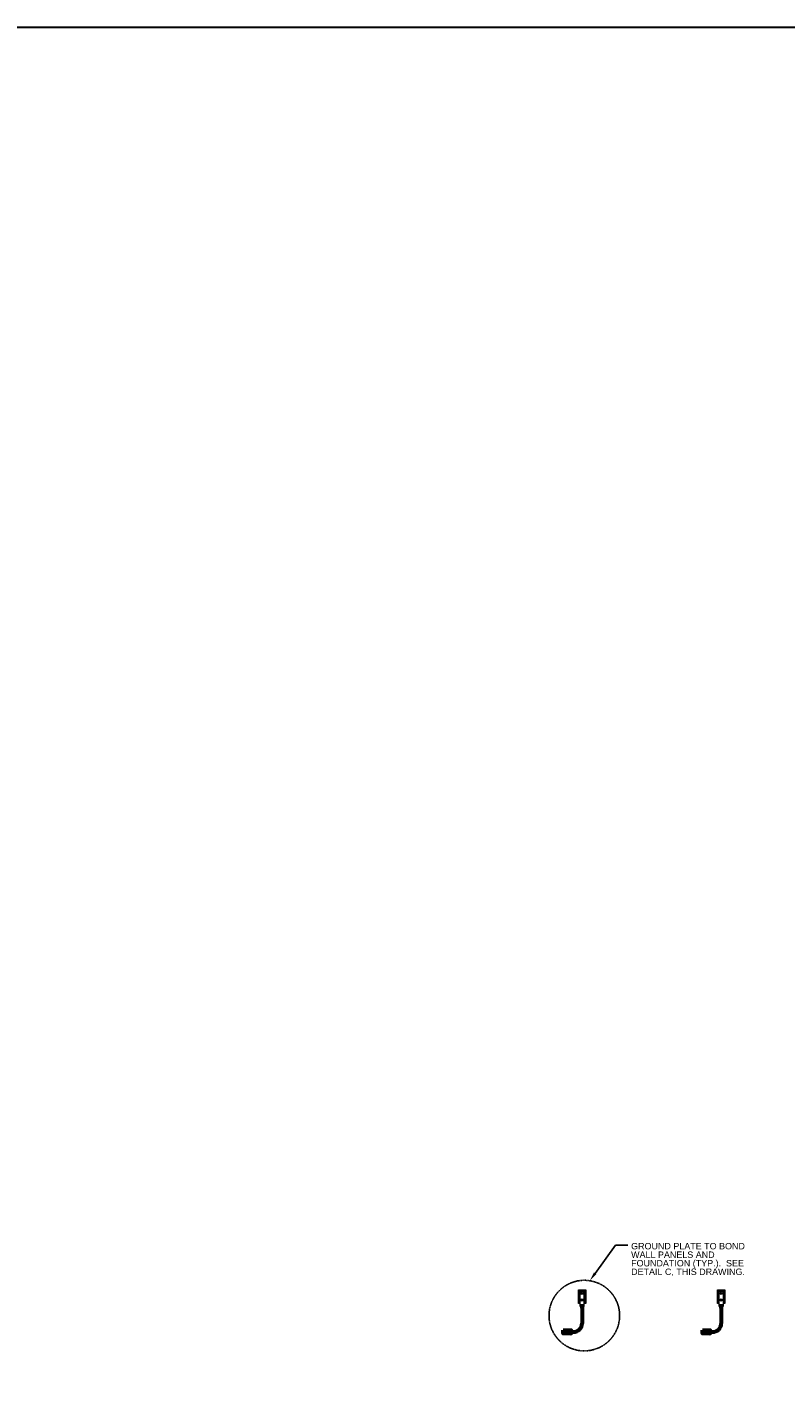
# Model space of a CAD drawing. Header units: inches. Extents: x 296 to 8995, y 82 to 10070.
# Tile 13 of 16: x 3998 to 5063, y 8173 to 10070. Entities that reach past the tile are written whole.
import ezdxf
from ezdxf import colors
from ezdxf.entities.mleader import LeaderData, LeaderLine
from ezdxf.math import Vec2, Vec3

# ---------------------------------------------------------------- set-up
doc = ezdxf.new("R2010")
doc.units = ezdxf.units.IN
doc.header["$MEASUREMENT"] = 0
doc.linetypes.add('DASHED2', pattern=[0.375, 0.25, -0.125])
for name, color, linetype, lineweight in [('E-ANNO-TEXT', 7, 'Continuous', 25), ('E-GND-GES', 92, 'Continuous', 60), ('E-LPS-COND', 92, 'Continuous', 60)]:
    doc.layers.add(name, color=color, linetype=linetype, lineweight=lineweight)
doc.styles.get("Standard").update_dxf_attribs({"font": 'arial.ttf'})

msp = doc.modelspace()

# ---------------------------------------------------------------- hatches: boundary and pattern name
at = {"layer": 'E-GND-GES', "lineweight": 20}
h = msp.add_hatch(color=8, dxfattribs=at)
h.dxf.hatch_style = 1
h.paths.add_polyline_path([(4780.7, 8293.5), (4780.7, 8276.5), (4783.2, 8276.5), (4783.2, 8295.5), (4772.8, 8295.5), (4772.8, 8276.5), (4775.3, 8276.5), (4775.3, 8293.5)])
h = msp.add_hatch(color=8, dxfattribs=at)
h.dxf.hatch_style = 1
h.paths.add_polyline_path([(4779.6, 8290.6, 1), (4776.4, 8290.6, 1)])
h.paths.add_polyline_path([(4779.6, 8281.1, 1), (4776.4, 8281.1, 1)])
h = msp.add_hatch(color=8, dxfattribs=at)
h.dxf.hatch_style = 1
h.paths.add_polyline_path([(4968.4, 8276.5), (4970.9, 8276.5), (4970.8, 8293.5), (4976.2, 8293.5), (4976.3, 8276.5), (4978.8, 8276.5), (4978.8, 8295.5), (4968.4, 8295.5)])
h = msp.add_hatch(color=8, dxfattribs=at)
h.dxf.hatch_style = 1
h.paths.add_polyline_path([(4972, 8290.6, 1), (4975.2, 8290.6, 1)])
h.paths.add_polyline_path([(4975.2, 8281.1, 1), (4972, 8281.1, 1)])
at = {"layer": 'E-GND-GES', "lineweight": 30}
h = msp.add_hatch(color=8, dxfattribs=at)
h.dxf.hatch_style = 1
h.paths.add_polyline_path([(4778, 8272.3), (4776.8, 8272.3), (4776.8, 8269.7), (4778, 8269.7)])
h.paths.add_polyline_path([(4779.3, 8272.3), (4778, 8272.3), (4778, 8269.7), (4779.3, 8269.7)])
h = msp.add_hatch(color=8, dxfattribs=at)
h.dxf.hatch_style = 1
h.paths.add_polyline_path([(4973.6, 8272.3), (4972.3, 8272.3), (4972.3, 8269.7), (4973.6, 8269.7)])
h.paths.add_polyline_path([(4974.8, 8272.3), (4973.6, 8272.3), (4973.6, 8269.7), (4974.8, 8269.7)])
at = {"layer": 'E-GND-GES'}
h = msp.add_hatch(color=256, dxfattribs=at)
h.dxf.hatch_style = 1
h.paths.add_polyline_path([(4762.6, 8238.7), (4751.5, 8238.7), (4757, 8236.4), (4762.6, 8236.4)])
h.paths.add_polyline_path([(4751.5, 8238.7), (4751.5, 8236.4), (4757, 8236.4)], flags=17)
h.paths.add_polyline_path([(4757, 8236.4), (4751.5, 8236.4), (4751.5, 8234), (4762.6, 8234)])
h.paths.add_polyline_path([(4762.6, 8236.3, -0.015148), (4757, 8236.4), (4762.6, 8234)])
h = msp.add_hatch(color=256, dxfattribs=at)
h.dxf.hatch_style = 1
h.paths.add_polyline_path([(4762.6, 8236.4), (4757, 8236.4), (4762.6, 8234)])
h = msp.add_hatch(color=256, dxfattribs=at)
h.dxf.hatch_style = 1
h.paths.add_polyline_path([(4958.2, 8238.7), (4947.1, 8238.7), (4952.6, 8236.4), (4958.2, 8236.4)])
h.paths.add_polyline_path([(4947.1, 8238.7), (4947.1, 8236.4), (4952.6, 8236.4)], flags=17)
h.paths.add_polyline_path([(4952.6, 8236.4), (4947.1, 8236.4), (4947.1, 8234), (4958.2, 8234)])
h.paths.add_polyline_path([(4958.2, 8236.3, -0.015148), (4952.6, 8236.4), (4958.2, 8234)])
h = msp.add_hatch(color=256, dxfattribs=at)
h.dxf.hatch_style = 1
h.paths.add_polyline_path([(4958.2, 8236.4), (4952.6, 8236.4), (4958.2, 8234)])

# ---------------------------------------------------------------- linework, layer by layer
at = {"layer": 'E-ANNO-TEXT', "linetype": 'DASHED2'}
msp.add_circle((4781.2, 8259.3), 49.6, dxfattribs=at)
at = {"layer": 'E-GND-GES', "lineweight": 30}
for p, q in [((4775.3, 8274.4), (4780.7, 8274.4)), ((4970.9, 8274.4), (4976.3, 8274.4))]:
    msp.add_line(p, q, dxfattribs=at)
at = {"layer": 'E-GND-GES'}
for p, q in [((4778, 8272.3), (4778, 8248.4)), ((4973.6, 8272.3), (4973.6, 8248.4)), ((4757, 8236.4), (4766, 8236.4)), ((4952.6, 8236.4), (4961.6, 8236.4))]:
    msp.add_line(p, q, dxfattribs=at)
at = {"layer": 'E-GND-GES', "lineweight": 30}
for points in [[(307.9, 10069.9), (8995, 10069.9), (8995, 6408.9), (307.9, 6408.9)], [(4776.8, 8272.3), (4779.3, 8272.3), (4779.3, 8269.7), (4776.8, 8269.7)], [(4972.3, 8272.3), (4974.8, 8272.3), (4974.8, 8269.7), (4972.3, 8269.7)]]:
    msp.add_lwpolyline(points, close=True, dxfattribs=at)
at = {"layer": 'E-GND-GES', "lineweight": 20}
for points in [[(4775.3, 8276.5), (4772.8, 8276.5), (4772.8, 8295.5), (4783.2, 8295.5), (4783.2, 8276.5), (4780.7, 8276.5)], [(4970.9, 8276.5), (4968.4, 8276.5), (4968.4, 8295.5), (4978.8, 8295.5), (4978.8, 8276.5), (4976.3, 8276.5)]]:
    msp.add_lwpolyline(points, dxfattribs=at)
for points in [[(4775.3, 8293.5), (4780.7, 8293.5), (4780.7, 8272.3), (4775.3, 8272.3)], [(4970.8, 8293.5), (4976.2, 8293.5), (4976.3, 8272.3), (4970.9, 8272.3)]]:
    msp.add_lwpolyline(points, close=True, dxfattribs=at)
for centre in [(4778, 8290.6), (4973.6, 8290.6), (4778, 8281.1), (4973.6, 8281.1)]:
    msp.add_circle(centre, 1.56, dxfattribs=at)
at = {"layer": 'E-GND-GES'}
for centre in [(4766, 8248.4), (4961.6, 8248.4)]:
    msp.add_arc(centre, 12, 270, 0, dxfattribs=at)
at = {"layer": 'E-LPS-COND'}
for p, q in [((4751.5, 8238.7), (4762.6, 8234)), ((4947.1, 8238.7), (4958.2, 8234))]:
    msp.add_line(p, q, dxfattribs=at)
for points in [[(4751.5, 8238.7), (4762.6, 8238.7), (4762.6, 8234), (4751.5, 8234)], [(4947.1, 8238.7), (4958.2, 8238.7), (4958.2, 8234), (4947.1, 8234)]]:
    msp.add_lwpolyline(points, close=True, dxfattribs=at)

# ---------------------------------------------------------------- texts
at = {"layer": 'E-ANNO-TEXT', "insert": (4847, 8361.4), "char_height": 9, "attachment_point": 1, "line_spacing_factor": 0.8}
msp.add_mtext_dynamic_manual_height_columns('\\A1;GROUND PLATE TO BOND WALL PANELS AND FOUNDATION (TYP.).  SEE DETAIL C, THIS DRAWING.', width=164.013, gutter_width=48, heights=[63.4], dxfattribs=at)

# ---------------------------------------------------------------- leaders
at = {"layer": 'E-ANNO-TEXT'}
ml = msp.add_multileader_mtext('Standard', dxfattribs=at)
ml.set_content('', color=256)
ml.set_leader_properties()
ml.build(insert=Vec2(0, 0))
ml.multileader.update_dxf_attribs({"dogleg_length": 0.36, "arrow_head_size": 12, "scale": 48})
ctx = ml.context
ctx.base_point, ctx.scale, ctx.char_height, ctx.arrow_head_size, ctx.landing_gap_size, ctx.plane_origin = Vec3(4842.2, 8358.1), 48, 8.64, 12, 4.32, Vec3(4819.8, 8296.6)
notes = []
notes.append((ctx, [(0, (1, 1, 0), (4824.9, 8358.1), (1, 0), 17.3, [(0, [(4789.3, 8308.9)], 0, [])])]))
ctx.mtext.insert, ctx.mtext.flow_direction = Vec3(4846.5, 8362.4), 5
for ctx, leaders in notes:
    for number, flags, end, landing, length, lines in leaders:
        leader = LeaderData()
        leader.index, (leader.has_last_leader_line, leader.has_dogleg_vector, leader.attachment_direction) = number, flags
        leader.last_leader_point, leader.dogleg_vector, leader.dogleg_length = Vec3(end), Vec3(landing), length
        for number, points, colour, breaks in lines:
            line = LeaderLine()
            line.index, line.vertices, line.color, line.breaks = number, Vec3.list(points), colors.encode_raw_color(colour), breaks
            leader.lines.append(line)
        ctx.leaders.append(leader)

doc.saveas('drawing.dxf')
